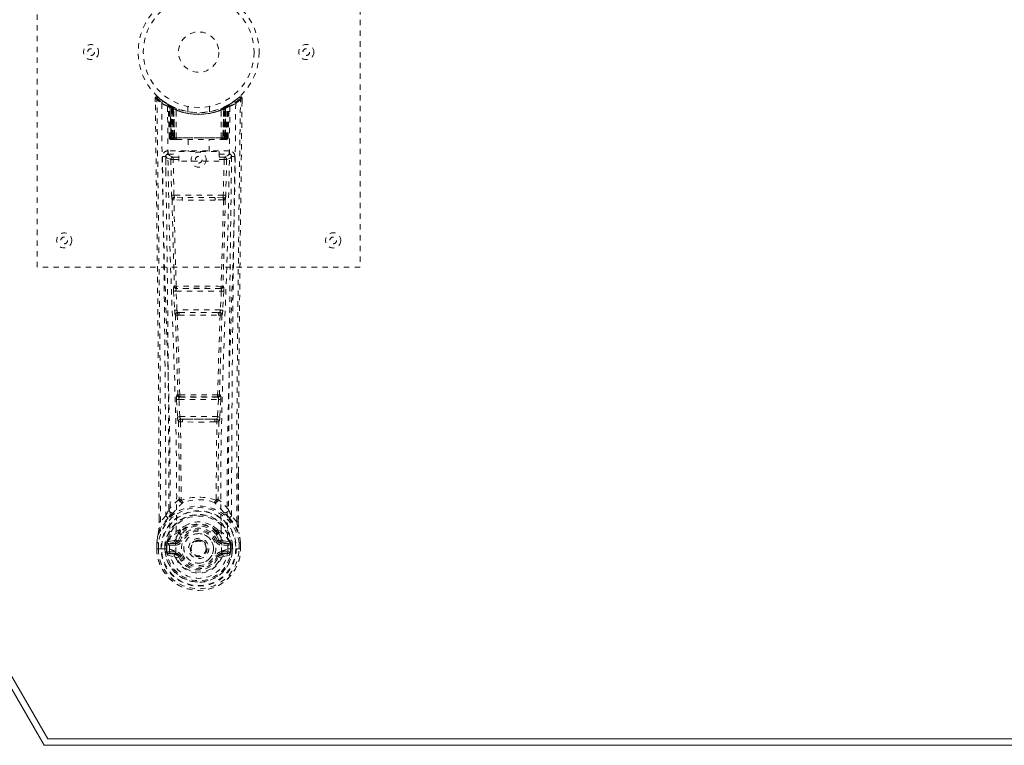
# Model space of a CAD drawing. Header units: inches. Extents: x 5.1 to 76.6, y 22.6 to 48.4.
# Tile 2 of 5: x 19.6 to 37.9, y 22.6 to 36.1. Entities that reach past the tile are written whole.
import ezdxf

# ---------------------------------------------------------------- set-up
doc = ezdxf.new("R2010")
doc.units = ezdxf.units.IN
doc.header["$MEASUREMENT"] = 0
doc.linetypes.add('SLD-Dashed', pattern=[0.075, 0.05, -0.025])
doc.linetypes.add('SLD-Solid', pattern=[0])

msp = doc.modelspace()

# ---------------------------------------------------------------- linework, layer by layer
at = {"color": 7, "linetype": 'SLD-Solid', "lineweight": 15}
for p, q in [((20.008, 22.633), (5.133, 48.397)), ((20.076, 22.751), (5.338, 48.279)), ((5.338, 48.279), (20.076, 22.751)), ((61.69, 22.751), (20.076, 22.751)), ((20.076, 22.751), (61.69, 22.751)), ((61.758, 22.633), (20.008, 22.633))]:
    msp.add_line(p, q, dxfattribs=at)
at = {"color": 7, "linetype": 'SLD-Dashed', "lineweight": 0}
for p, q in [((19.883, 31.515), (19.883, 39.515)), ((25.883, 39.515), (25.883, 31.515)), ((22.076, 34.656), (22.077, 34.589)), ((22.106, 34.657), (22.126, 34.679)), ((22.168, 34.643), (22.125, 34.678)), ((23.64, 34.677), (23.599, 34.644)), ((23.69, 34.656), (23.66, 34.657)), ((23.687, 34.593), (23.688, 34.656)), ((23.689, 34.589), (23.689, 34.656)), ((23.689, 34.589), (23.69, 34.656)), ((22.315, 34.541), (22.301, 34.549)), ((22.321, 34.536), (22.307, 34.544)), ((22.33, 34.516), (22.316, 34.524)), ((22.337, 33.919), (22.316, 34.524)), ((22.35, 33.919), (22.33, 34.516)), ((22.368, 34.512), (22.333, 34.531)), ((22.417, 34.47), (22.348, 34.505)), ((22.369, 33.919), (22.348, 34.505)), ((22.349, 34.509), (22.371, 33.915)), ((22.362, 34.515), (22.388, 34.502)), ((22.376, 34.476), (22.388, 34.502)), ((22.376, 34.476), (22.376, 33.919)), ((22.383, 34.472), (22.376, 34.476)), ((22.383, 34.472), (22.396, 34.498)), ((22.383, 33.919), (22.383, 34.472)), ((22.4, 34.496), (22.385, 34.504)), ((22.388, 34.502), (22.396, 34.498)), ((22.389, 34.469), (22.402, 34.495)), ((22.39, 33.919), (22.389, 34.469)), ((22.389, 34.469), (22.396, 34.466)), ((22.396, 34.466), (22.408, 34.492)), ((22.396, 34.466), (22.396, 33.919)), ((22.401, 34.496), (22.4, 34.496)), ((22.408, 34.461), (22.42, 34.487)), ((22.408, 34.461), (22.408, 33.919)), ((22.414, 34.458), (22.408, 34.461)), ((22.414, 34.458), (22.426, 34.484)), ((22.414, 33.919), (22.414, 34.458)), ((22.417, 34.47), (22.418, 34.47)), ((22.436, 33.919), (22.417, 34.47)), ((22.418, 34.47), (22.437, 33.919)), ((22.42, 34.487), (22.426, 34.484)), ((22.467, 33.919), (22.463, 34.44)), ((22.683, 34.504), (22.683, 34.407)), ((23.083, 34.407), (23.083, 34.504)), ((23.299, 33.919), (23.303, 34.44)), ((23.329, 33.919), (23.348, 34.47)), ((23.349, 34.47), (23.33, 33.919)), ((23.34, 34.484), (23.346, 34.487)), ((23.34, 34.484), (23.352, 34.458)), ((23.346, 34.487), (23.358, 34.461)), ((23.348, 34.47), (23.349, 34.47)), ((23.418, 34.505), (23.349, 34.47)), ((23.358, 34.461), (23.352, 34.458)), ((23.352, 34.458), (23.352, 33.919)), ((23.365, 34.496), (23.358, 34.492)), ((23.358, 34.492), (23.37, 34.466)), ((23.358, 33.919), (23.358, 34.461)), ((23.373, 34.499), (23.364, 34.495)), ((23.364, 34.495), (23.377, 34.469)), ((23.366, 34.496), (23.365, 34.496)), ((23.433, 34.531), (23.366, 34.496)), ((23.37, 34.498), (23.377, 34.502)), ((23.37, 34.466), (23.377, 34.469)), ((23.37, 33.919), (23.37, 34.466)), ((23.377, 34.469), (23.376, 33.919)), ((23.377, 34.502), (23.386, 34.506)), ((23.377, 34.502), (23.39, 34.476)), ((23.39, 34.476), (23.383, 34.472)), ((23.383, 34.472), (23.383, 33.919)), ((23.39, 33.919), (23.39, 34.476)), ((23.395, 33.915), (23.417, 34.509)), ((23.397, 33.919), (23.418, 34.505)), ((23.415, 33.919), (23.436, 34.516)), ((23.429, 33.919), (23.45, 34.524)), ((23.45, 34.524), (23.436, 34.516)), ((23.464, 34.549), (23.451, 34.541)), ((22.337, 33.919), (22.35, 33.919)), ((22.369, 33.919), (22.436, 33.919)), ((22.376, 33.919), (22.383, 33.919)), ((22.377, 33.89), (22.384, 33.89)), ((22.38, 33.89), (22.39, 33.89)), ((23.383, 33.919), (22.383, 33.919)), ((22.396, 33.919), (22.39, 33.919)), ((22.39, 33.89), (22.397, 33.89)), ((22.396, 33.919), (23.37, 33.919)), ((22.399, 33.89), (22.453, 33.89)), ((22.408, 33.919), (22.414, 33.919)), ((22.409, 33.89), (22.415, 33.89)), ((23.352, 33.919), (22.414, 33.919)), ((22.453, 33.89), (22.415, 33.89)), ((22.437, 33.919), (22.436, 33.919)), ((22.466, 33.89), (22.474, 33.89)), ((22.467, 33.919), (23.299, 33.919)), ((22.474, 33.89), (23.292, 33.89)), ((22.688, 33.89), (22.688, 33.667)), ((23.078, 33.667), (23.078, 33.89)), ((23.292, 33.89), (23.299, 33.89)), ((23.313, 33.89), (23.367, 33.89)), ((23.351, 33.89), (23.313, 33.89)), ((23.33, 33.919), (23.329, 33.919)), ((23.33, 33.919), (23.397, 33.919)), ((23.351, 33.89), (23.357, 33.89)), ((23.352, 33.919), (23.358, 33.919)), ((23.369, 33.89), (23.376, 33.89)), ((23.376, 33.919), (23.37, 33.919)), ((23.376, 33.89), (23.386, 33.89)), ((23.382, 33.89), (23.389, 33.89)), ((23.383, 33.919), (23.39, 33.919)), ((23.415, 33.919), (23.429, 33.919)), ((22.315, 33.681), (22.315, 33.62)), ((23.451, 33.681), (22.315, 33.681)), ((23.451, 33.62), (23.451, 33.681)), ((22.272, 33.583), (22.27, 33.575)), ((22.271, 33.572), (22.274, 33.285)), ((22.315, 33.62), (22.513, 33.62)), ((22.364, 33.517), (22.38, 32.856)), ((22.409, 33.563), (22.409, 33.518)), ((22.513, 33.563), (22.409, 33.563)), ((22.424, 32.857), (22.409, 33.518)), ((22.513, 33.518), (22.409, 33.518)), ((22.513, 33.487), (22.513, 33.667)), ((22.513, 33.667), (23.263, 33.667)), ((23.263, 33.667), (23.263, 33.487)), ((23.263, 33.62), (23.451, 33.62)), ((23.357, 33.563), (23.263, 33.563)), ((23.357, 33.518), (23.263, 33.518)), ((23.357, 33.518), (23.341, 32.857)), ((23.357, 33.563), (23.357, 33.518)), ((23.402, 33.517), (23.386, 32.856)), ((23.492, 33.285), (23.495, 33.572)), ((23.496, 33.575), (23.494, 33.583)), ((23.263, 33.487), (22.513, 33.487)), ((22.424, 32.857), (22.38, 32.856)), ((22.578, 32.766), (22.422, 32.772)), ((23.341, 32.857), (22.424, 32.857)), ((22.585, 32.814), (22.432, 32.817)), ((23.181, 32.814), (22.585, 32.814)), ((23.333, 32.817), (23.181, 32.814)), ((23.344, 32.772), (23.188, 32.766)), ((23.386, 32.856), (23.341, 32.857)), ((25.883, 31.515), (19.883, 31.515)), ((22.432, 31.166), (22.424, 31.162)), ((22.469, 31.12), (22.477, 31.123)), ((23.297, 31.12), (22.469, 31.12)), ((23.289, 31.123), (23.297, 31.12)), ((23.342, 31.162), (23.334, 31.166)), ((22.418, 31.073), (22.435, 30.72)), ((22.462, 31.075), (23.304, 31.075)), ((22.479, 30.722), (22.462, 31.075)), ((23.304, 31.075), (23.286, 30.722)), ((23.348, 31.073), (23.331, 30.72)), ((23.286, 30.722), (22.479, 30.722)), ((22.485, 30.626), (22.517, 30.626)), ((22.526, 30.677), (22.494, 30.677)), ((22.526, 30.677), (23.24, 30.677)), ((23.24, 30.677), (23.271, 30.677)), ((23.249, 30.626), (23.281, 30.626)), ((22.496, 29.149), (22.482, 29.144)), ((22.526, 29.102), (22.541, 29.107)), ((23.225, 29.107), (23.24, 29.102)), ((23.27, 29.149), (23.284, 29.144)), ((22.473, 29.055), (22.489, 28.737)), ((22.517, 29.057), (23.249, 29.057)), ((22.533, 28.74), (22.517, 29.057)), ((23.24, 29.102), (22.526, 29.102)), ((23.249, 29.057), (23.232, 28.74)), ((23.293, 29.055), (23.277, 28.737)), ((23.232, 28.74), (22.533, 28.74)), ((22.544, 28.642), (22.584, 28.641)), ((22.591, 28.695), (22.552, 28.695)), ((22.591, 28.695), (23.175, 28.695)), ((23.214, 28.695), (23.175, 28.695)), ((23.182, 28.641), (23.222, 28.642)), ((23.619, 27.707), (23.619, 26.783)), ((23.62, 26.782), (23.623, 27.706)), ((22.555, 27.201), (22.555, 27.201)), ((23.21, 27.201), (23.21, 27.201)), ((22.146, 26.782), (22.146, 26.836)), ((22.147, 26.836), (22.147, 26.783)), ((22.271, 26.899), (22.175, 26.784)), ((23.591, 26.784), (23.494, 26.899)), ((22.515, 26.597), (22.514, 26.579)), ((22.522, 26.626), (22.534, 26.643)), ((22.538, 26.591), (22.538, 26.573)), ((23.228, 26.573), (23.228, 26.591)), ((23.232, 26.643), (23.244, 26.626)), ((23.251, 26.597), (23.251, 26.579)), ((22.103, 26.402), (22.103, 26.397)), ((22.103, 26.281), (22.103, 26.397)), ((22.105, 26.397), (22.105, 26.28)), ((22.133, 26.397), (22.133, 26.283)), ((22.284, 26.354), (22.29, 26.373)), ((22.29, 26.373), (22.289, 26.363)), ((22.289, 26.363), (22.29, 26.284)), ((22.3, 26.404), (22.296, 26.399)), ((22.3, 26.404), (22.31, 26.415)), ((22.425, 26.436), (22.31, 26.415)), ((22.31, 26.415), (22.31, 26.415)), ((22.31, 26.415), (22.31, 26.415)), ((22.324, 26.382), (22.454, 26.407)), ((22.324, 26.382), (22.324, 26.352)), ((22.454, 26.382), (22.324, 26.382)), ((22.454, 26.407), (22.454, 26.382)), ((22.454, 26.352), (22.454, 26.382)), ((22.509, 26.448), (22.536, 26.436)), ((23.23, 26.436), (23.257, 26.448)), ((23.312, 26.407), (23.442, 26.382)), ((23.312, 26.407), (23.312, 26.382)), ((23.442, 26.382), (23.312, 26.382)), ((23.312, 26.352), (23.312, 26.382)), ((23.456, 26.415), (23.341, 26.436)), ((23.442, 26.352), (23.442, 26.382)), ((23.456, 26.415), (23.466, 26.404)), ((23.466, 26.404), (23.466, 26.404)), ((23.466, 26.404), (23.466, 26.404)), ((23.47, 26.399), (23.466, 26.404)), ((23.476, 26.373), (23.476, 26.363)), ((23.482, 26.354), (23.476, 26.373)), ((23.476, 26.363), (23.476, 26.284)), ((23.633, 26.283), (23.633, 26.397)), ((23.661, 26.28), (23.661, 26.397)), ((23.663, 26.397), (23.662, 26.402)), ((23.663, 26.281), (23.663, 26.397)), ((22.103, 26.281), (22.107, 26.281)), ((22.107, 26.281), (22.16, 26.282)), ((22.16, 26.282), (22.183, 26.282)), ((22.183, 26.282), (22.342, 26.282)), ((22.284, 26.353), (22.254, 26.355)), ((22.254, 26.355), (22.254, 26.355)), ((22.254, 26.284), (22.254, 26.355)), ((22.254, 26.284), (22.254, 26.284)), ((22.284, 26.353), (22.284, 26.284)), ((22.29, 26.284), (22.284, 26.284)), ((22.454, 26.352), (22.324, 26.352)), ((22.338, 26.23), (22.338, 26.2)), ((22.338, 26.23), (22.454, 26.23)), ((22.454, 26.179), (22.338, 26.2)), ((22.338, 26.2), (22.454, 26.2)), ((22.454, 26.23), (22.454, 26.2)), ((22.454, 26.179), (22.454, 26.2)), ((22.459, 26.244), (22.46, 26.246)), ((22.726, 26.291), (22.727, 26.306)), ((22.727, 26.283), (22.726, 26.291)), ((23.306, 26.246), (23.306, 26.244)), ((23.442, 26.352), (23.312, 26.352)), ((23.312, 26.23), (23.312, 26.2)), ((23.312, 26.23), (23.428, 26.23)), ((23.428, 26.2), (23.312, 26.179)), ((23.312, 26.179), (23.312, 26.2)), ((23.312, 26.2), (23.428, 26.2)), ((23.424, 26.282), (23.582, 26.282)), ((23.428, 26.2), (23.428, 26.23)), ((23.476, 26.284), (23.482, 26.284)), ((23.511, 26.355), (23.482, 26.353)), ((23.482, 26.284), (23.482, 26.353)), ((23.511, 26.355), (23.511, 26.284)), ((23.511, 26.355), (23.511, 26.355)), ((23.582, 26.282), (23.605, 26.282)), ((23.605, 26.282), (23.659, 26.281)), ((23.659, 26.281), (23.663, 26.281)), ((22.307, 26.164), (22.426, 26.14)), ((22.514, 26.136), (22.51, 26.143)), ((22.536, 26.145), (22.514, 26.136)), ((23.252, 26.136), (23.23, 26.145)), ((23.252, 26.136), (23.307, 26.113)), ((23.34, 26.14), (23.458, 26.164))]:
    msp.add_line(p, q, dxfattribs=at)
at = {"color": 7, "linetype": 'SLD-Dashed', "lineweight": 0, "flags": 128}
for points in [[(22.076, 34.656), (22.077, 34.656), (22.079, 34.656), (22.085, 34.656), (22.095, 34.656), (22.101, 34.656), (22.106, 34.657)], [(22.146, 26.836), (22.137, 29.405), (22.11, 32.03), (22.076, 34.656)], [(22.125, 34.676), (22.118, 34.68), (22.11, 34.682), (22.101, 34.683), (22.093, 34.682), (22.087, 34.678), (22.081, 34.673), (22.078, 34.666), (22.077, 34.659)], [(22.175, 26.784), (22.174, 28.248), (22.165, 29.721), (22.15, 31.169), (22.147, 31.416), (22.144, 31.674), (22.142, 31.889), (22.139, 32.118), (22.136, 32.368), (22.132, 32.64), (22.129, 32.858), (22.126, 33.12), (22.122, 33.444), (22.119, 33.654), (22.116, 33.913), (22.112, 34.175), (22.109, 34.423), (22.106, 34.657)], [(23.591, 26.784), (23.592, 28.249), (23.601, 29.721), (23.616, 31.169), (23.618, 31.39), (23.621, 31.619), (23.623, 31.823), (23.626, 32.021), (23.628, 32.237), (23.63, 32.387), (23.632, 32.544), (23.634, 32.7), (23.636, 32.818), (23.638, 32.958), (23.64, 33.12), (23.644, 33.452), (23.647, 33.657), (23.65, 33.911), (23.653, 34.172), (23.657, 34.421), (23.66, 34.657)], [(23.639, 34.679), (23.607, 34.65), (23.599, 34.644)], [(23.686, 34.656), (23.685, 34.664), (23.681, 34.671), (23.676, 34.678), (23.67, 34.683), (23.663, 34.686), (23.655, 34.686), (23.648, 34.684), (23.642, 34.68)], [(22.195, 34.562), (22.203, 33.515), (22.222, 32.47), (22.251, 31.429), (22.286, 30.39), (22.321, 29.356), (22.346, 28.327), (22.354, 27.302), (22.342, 26.282)], [(22.304, 34.507), (22.313, 33.462), (22.334, 32.419), (22.366, 31.379), (22.404, 30.344), (22.44, 29.312), (22.466, 28.286), (22.474, 27.264), (22.46, 26.247)], [(22.31, 34.542), (22.316, 34.53), (22.321, 34.517)], [(22.347, 34.513), (22.348, 34.507), (22.348, 34.505)], [(23.462, 34.507), (23.453, 33.462), (23.432, 32.419), (23.4, 31.38), (23.362, 30.344), (23.326, 29.313), (23.3, 28.286), (23.292, 27.264), (23.306, 26.247)], [(23.383, 34.472), (23.378, 34.482), (23.374, 34.49), (23.371, 34.496), (23.37, 34.498)], [(23.571, 34.562), (23.563, 33.515), (23.544, 32.47), (23.515, 31.429), (23.479, 30.39), (23.445, 29.356), (23.42, 28.327), (23.411, 27.302), (23.424, 26.282)], [(23.623, 27.706), (23.628, 29.405), (23.656, 32.03), (23.689, 34.589)], [(22.376, 33.919), (22.361, 33.919), (22.348, 33.919), (22.34, 33.919), (22.337, 33.919)], [(22.35, 33.919), (22.354, 33.919), (22.363, 33.919), (22.375, 33.919), (22.39, 33.919)], [(22.408, 33.919), (22.4, 33.919), (22.392, 33.919), (22.385, 33.919), (22.379, 33.919), (22.374, 33.919), (22.371, 33.919), (22.369, 33.919), (22.369, 33.919)], [(22.369, 33.919), (22.37, 33.912), (22.37, 33.91)], [(22.398, 33.89), (22.398, 33.89), (22.4, 33.89)], [(22.437, 33.919), (22.44, 33.919), (22.446, 33.919), (22.456, 33.919), (22.467, 33.919)], [(23.299, 33.919), (23.31, 33.919), (23.319, 33.919), (23.326, 33.919), (23.329, 33.919)], [(23.397, 33.919), (23.397, 33.919), (23.395, 33.919), (23.392, 33.919), (23.387, 33.919), (23.381, 33.919), (23.374, 33.919), (23.366, 33.919), (23.358, 33.919)], [(23.376, 33.919), (23.391, 33.919), (23.403, 33.919), (23.412, 33.919), (23.415, 33.919)], [(23.429, 33.919), (23.426, 33.919), (23.418, 33.919), (23.405, 33.919), (23.39, 33.919)], [(22.21, 33.574), (22.212, 33.439), (22.214, 33.266), (22.217, 33.058), (22.22, 32.812), (22.224, 32.563), (22.226, 32.344), (22.228, 32.19), (22.23, 32.053), (22.232, 31.931), (22.234, 31.776), (22.236, 31.613), (22.238, 31.456), (22.248, 30.643), (22.256, 29.825), (22.264, 28.852), (22.27, 27.863), (22.271, 26.899)], [(22.27, 33.575), (22.295, 33.546), (22.364, 33.518)], [(22.409, 33.563), (22.34, 33.592), (22.315, 33.62)], [(22.409, 33.518), (22.393, 33.518), (22.379, 33.518), (22.369, 33.518), (22.364, 33.517)], [(23.451, 33.62), (23.426, 33.592), (23.357, 33.563)], [(23.402, 33.517), (23.397, 33.518), (23.387, 33.518), (23.373, 33.518), (23.357, 33.518)], [(23.402, 33.518), (23.471, 33.546), (23.496, 33.575)], [(23.494, 26.899), (23.495, 27.419), (23.497, 27.952), (23.499, 28.498), (23.503, 29.013), (23.507, 29.542), (23.512, 30.094), (23.517, 30.584), (23.52, 30.841), (23.524, 31.114), (23.527, 31.402), (23.531, 31.706), (23.535, 31.982), (23.538, 32.222), (23.54, 32.414), (23.543, 32.628), (23.546, 32.87), (23.549, 33.095), (23.552, 33.287), (23.554, 33.447), (23.556, 33.574)], [(22.388, 32.774), (22.408, 31.969), (22.432, 31.166)], [(22.466, 31.162), (22.442, 31.966), (22.422, 32.772)], [(23.188, 32.766), (22.883, 32.766), (22.578, 32.766)], [(23.181, 32.814), (22.883, 32.814), (22.585, 32.814)], [(23.344, 32.772), (23.324, 31.966), (23.299, 31.162)], [(23.378, 32.774), (23.358, 31.969), (23.334, 31.166)], [(22.462, 31.075), (22.447, 31.074), (22.433, 31.073), (22.422, 31.073), (22.418, 31.073)], [(23.348, 31.073), (23.343, 31.073), (23.333, 31.073), (23.319, 31.074), (23.304, 31.075)], [(22.479, 30.722), (22.464, 30.721), (22.45, 30.721), (22.439, 30.72), (22.435, 30.72)], [(22.435, 30.72), (22.437, 30.688), (22.438, 30.685)], [(22.45, 30.63), (22.474, 29.888), (22.496, 29.149)], [(22.532, 29.143), (22.51, 29.884), (22.485, 30.626)], [(23.281, 30.626), (23.256, 29.884), (23.234, 29.143)], [(23.316, 30.63), (23.291, 29.888), (23.27, 29.149)], [(23.331, 30.72), (23.326, 30.72), (23.316, 30.721), (23.302, 30.721), (23.286, 30.722)], [(23.331, 30.72), (23.329, 30.688), (23.328, 30.685)], [(22.517, 29.057), (22.502, 29.056), (22.488, 29.056), (22.478, 29.055), (22.473, 29.055)], [(22.517, 29.057), (22.516, 29.066), (22.516, 29.074), (22.517, 29.081), (22.518, 29.088), (22.521, 29.098), (22.526, 29.102)], [(23.24, 29.102), (23.244, 29.098), (23.248, 29.088), (23.249, 29.081), (23.249, 29.074), (23.249, 29.066), (23.249, 29.057)], [(23.293, 29.055), (23.288, 29.055), (23.278, 29.056), (23.264, 29.056), (23.249, 29.057)], [(22.533, 28.74), (22.519, 28.739), (22.505, 28.738), (22.494, 28.738), (22.489, 28.737)], [(23.214, 28.695), (23.215, 28.695), (23.217, 28.697), (23.22, 28.7), (23.225, 28.71), (23.23, 28.723), (23.232, 28.74)], [(23.277, 28.737), (23.272, 28.738), (23.261, 28.738), (23.247, 28.739), (23.232, 28.74)], [(22.508, 28.648), (22.518, 27.927), (22.52, 27.209)], [(22.544, 28.642), (22.554, 27.92), (22.555, 27.201)], [(23.182, 28.641), (22.883, 28.64), (22.584, 28.641)], [(23.175, 28.695), (22.883, 28.693), (22.591, 28.695)], [(23.21, 27.201), (23.212, 27.92), (23.222, 28.642)], [(23.258, 28.648), (23.247, 27.927), (23.246, 27.209)], [(22.517, 27.201), (22.417, 27.113), (22.331, 27.012)], [(22.517, 27.201), (22.519, 27.19), (22.524, 27.182), (22.53, 27.175), (22.538, 27.172), (22.546, 27.172), (22.553, 27.175), (22.56, 27.182), (22.565, 27.19)], [(23.2, 27.19), (23.206, 27.182), (23.212, 27.175), (23.22, 27.172), (23.228, 27.172), (23.236, 27.175), (23.242, 27.182), (23.246, 27.19), (23.248, 27.201)], [(23.435, 27.012), (23.349, 27.113), (23.248, 27.201)], [(22.424, 26.963), (22.418, 26.957), (22.409, 26.948)], [(23.357, 26.948), (23.348, 26.957), (23.342, 26.963)], [(22.314, 26.86), (22.213, 26.736), (22.134, 26.582)], [(22.175, 26.784), (22.169, 26.784), (22.163, 26.784), (22.158, 26.784), (22.152, 26.783), (22.149, 26.783), (22.146, 26.783), (22.145, 26.782), (22.146, 26.782)], [(22.665, 26.73), (22.608, 26.701), (22.534, 26.643)], [(23.232, 26.643), (23.158, 26.701), (23.1, 26.73)], [(23.452, 26.86), (23.553, 26.736), (23.632, 26.582)], [(23.62, 26.782), (23.621, 26.782), (23.62, 26.783), (23.617, 26.783), (23.613, 26.783), (23.608, 26.784), (23.603, 26.784), (23.596, 26.784), (23.591, 26.784)], [(22.134, 26.582), (22.117, 26.502), (22.103, 26.402)], [(22.103, 26.397), (22.116, 26.495), (22.132, 26.571)], [(22.134, 26.582), (22.132, 26.577), (22.132, 26.571)], [(22.514, 26.579), (22.482, 26.526), (22.452, 26.459)], [(22.566, 26.56), (22.537, 26.511), (22.509, 26.448)], [(23.257, 26.448), (23.229, 26.511), (23.199, 26.56)], [(23.251, 26.579), (23.284, 26.526), (23.314, 26.459)], [(23.634, 26.571), (23.634, 26.577), (23.632, 26.582)], [(23.662, 26.402), (23.651, 26.492), (23.632, 26.582)], [(23.663, 26.397), (23.65, 26.495), (23.634, 26.571)], [(22.103, 26.402), (22.104, 26.402), (22.106, 26.401), (22.109, 26.401), (22.113, 26.4), (22.117, 26.4), (22.122, 26.399), (22.127, 26.398), (22.133, 26.397)], [(22.103, 26.397), (22.103, 26.397), (22.104, 26.397), (22.107, 26.397), (22.11, 26.397), (22.115, 26.397), (22.12, 26.397), (22.127, 26.397), (22.133, 26.397)], [(22.324, 26.352), (22.306, 26.355), (22.289, 26.363)], [(22.452, 26.459), (22.439, 26.441), (22.425, 26.436)], [(22.564, 26.425), (22.559, 26.427), (22.554, 26.429), (22.549, 26.431), (22.545, 26.433), (22.541, 26.434), (22.539, 26.435), (22.537, 26.436), (22.536, 26.436)], [(23.202, 26.425), (23.207, 26.427), (23.212, 26.429), (23.217, 26.431), (23.221, 26.433), (23.225, 26.434), (23.227, 26.435), (23.229, 26.436), (23.23, 26.436)], [(23.314, 26.459), (23.327, 26.441), (23.341, 26.436)], [(23.476, 26.363), (23.46, 26.355), (23.442, 26.352)], [(23.662, 26.402), (23.662, 26.402), (23.66, 26.401), (23.657, 26.401), (23.653, 26.4), (23.649, 26.4), (23.644, 26.399), (23.638, 26.398), (23.633, 26.397)], [(23.633, 26.397), (23.639, 26.397), (23.645, 26.397), (23.651, 26.397), (23.656, 26.397), (23.659, 26.397), (23.662, 26.397), (23.663, 26.397), (23.663, 26.397)], [(22.133, 26.283), (22.127, 26.283), (22.12, 26.283), (22.115, 26.282), (22.11, 26.282), (22.107, 26.282), (22.104, 26.282), (22.103, 26.281), (22.103, 26.281)], [(22.284, 26.284), (22.281, 26.284), (22.274, 26.284), (22.265, 26.284), (22.254, 26.284)], [(22.284, 26.353), (22.284, 26.354), (22.284, 26.354)], [(22.295, 26.212), (22.315, 26.225), (22.338, 26.23)], [(23.306, 26.244), (23.3, 26.168), (23.277, 26.093), (23.238, 26.024), (23.185, 25.965), (23.12, 25.916), (23.046, 25.88), (22.966, 25.858), (22.883, 25.85), (22.8, 25.858), (22.72, 25.88), (22.646, 25.916), (22.581, 25.965), (22.528, 26.024), (22.489, 26.093), (22.465, 26.168), (22.459, 26.244)], [(23.312, 26.179), (23.275, 26.165), (23.261, 26.152)], [(23.428, 26.23), (23.451, 26.225), (23.471, 26.212)], [(23.482, 26.354), (23.482, 26.354), (23.482, 26.353)], [(23.663, 26.281), (23.663, 26.281), (23.662, 26.282), (23.659, 26.282), (23.656, 26.282), (23.651, 26.282), (23.645, 26.283), (23.639, 26.283), (23.633, 26.283)], [(22.564, 26.157), (22.559, 26.155), (22.554, 26.152), (22.549, 26.151), (22.545, 26.149), (22.541, 26.147), (22.539, 26.146), (22.537, 26.146), (22.536, 26.145)], [(23.202, 26.157), (23.207, 26.155), (23.212, 26.152), (23.217, 26.151), (23.221, 26.149), (23.225, 26.147), (23.227, 26.146), (23.229, 26.146), (23.23, 26.145)], [(23.261, 26.152), (23.256, 26.144), (23.252, 26.136)]]:
    msp.add_lwpolyline(points, dxfattribs=at)
at = {"color": 7, "linetype": 'SLD-Dashed', "lineweight": 0}
for centre, radius in [((22.883, 35.515), 1.125), ((22.883, 35.515), 1.03), ((22.883, 35.515), 0.375), ((20.883, 35.515), 0.14), ((20.883, 35.515), 0.0625), ((24.883, 35.515), 0.141), ((24.883, 35.515), 0.0625), ((22.883, 33.515), 0.14), ((22.883, 33.515), 0.0625), ((20.383, 32.015), 0.14), ((20.383, 32.015), 0.0625), ((25.383, 32.015), 0.141), ((25.383, 32.015), 0.0625), ((22.883, 26.291), 0.7), ((22.883, 26.291), 0.69), ((22.883, 26.291), 0.623), ((22.883, 26.291), 0.32), ((22.883, 26.291), 0.275), ((22.883, 26.291), 0.188), ((22.883, 26.291), 0.156), ((22.883, 26.291), 0.142), ((22.883, 26.291), 0.14), ((22.883, 26.291), 0.138)]:
    msp.add_circle(centre, radius, dxfattribs=at)
for centre, radius, start, end in [((22.106, 34.656), 0.03, 47.8634, 180.7206), ((22.885, 35.56), 1.213, 228.1752, 235.3205), ((22.883, 35.515), 1.158, 227.8705, 312.1289), ((22.881, 35.512), 1.124, 227.9076, 235.3626), ((22.887, 35.509), 1.12, 304.629, 312.0868), ((22.883, 35.556), 1.209, 304.6686, 311.8408), ((23.66, 34.656), 0.03, 359.2793, 132.1367), ((23.589, 34.613), 0.0827, 31.7926, 52.6616), ((22.225, 34.562), 0.03, 55.9363, 179.8263), ((22.871, 35.754), 1.37, 240.451, 245.569), ((22.883, 35.515), 1.128, 235.3521, 240.4886), ((22.286, 34.523), 0.03, 1.9848, 58.9534), ((22.867, 35.489), 1.097, 238.9467, 239.8538), ((22.266, 34.487), 0.0714, 31.6407, 58.9232), ((22.345, 34.494), 0.0429, 114.1634, 163.0259), ((22.883, 35.546), 1.19, 240.8884, 299.1116), ((22.3, 34.515), 0.0299, 1.9065, 59.7249), ((22.882, 35.513), 1.126, 239.7357, 244.7289), ((22.893, 35.537), 1.154, 239.9616, 244.0331), ((22.864, 35.139), 0.824, 228.2679, 233.6285), ((22.883, 35.515), 1.128, 240.489, 299.511), ((22.861, 35.13), 0.812, 229.1412, 234.4992), ((22.318, 34.504), 0.0299, 1.8044, 60.7708), ((22.882, 35.513), 1.126, 240.8004, 245.7396), ((22.318, 34.504), 0.03, 16.8858, 61.2716), ((22.862, 35.126), 0.806, 230.3844, 235.6836), ((22.883, 35.514), 1.155, 244.3785, 295.6215), ((22.883, 35.514), 1.155, 245.0796, 294.9204), ((22.387, 34.469), 0.0297, 1.482, 64.5207), ((22.388, 34.469), 0.0297, 1.4769, 64.5698), ((22.883, 35.514), 1.155, 246.0603, 293.9397), ((22.839, 35.066), 0.73, 234.7864, 238.9961), ((22.433, 34.458), 0.0346, 328.983, 15.1429), ((22.883, 35.478), 1.12, 247.9468, 292.0532), ((23.333, 34.458), 0.0345, 164.8471, 211.0219), ((22.927, 35.066), 0.73, 301.0031, 305.2141), ((22.884, 35.513), 1.125, 294.2591, 299.2009), ((23.378, 34.469), 0.0297, 115.4324, 178.5208), ((23.379, 34.469), 0.0297, 115.4809, 178.5201), ((22.904, 35.126), 0.805, 304.3159, 309.6172), ((22.907, 35.128), 0.809, 305.49, 310.8695), ((23.433, 34.373), 0.138, 89.4168, 113.4588), ((22.902, 35.139), 0.824, 306.3721, 311.7314), ((23.448, 34.504), 0.0299, 119.2292, 178.1956), ((23.446, 34.506), 0.0273, 117.6538, 182.3011), ((22.897, 35.49), 1.099, 298.6339, 300.2654), ((23.466, 34.515), 0.0299, 120.2776, 178.091), ((22.883, 35.515), 1.128, 299.5117, 304.6475), ((23.421, 34.494), 0.0429, 16.9737, 65.8366), ((23.48, 34.523), 0.03, 121.0504, 178.0114), ((22.895, 35.754), 1.37, 294.4308, 299.5493), ((23.541, 34.562), 0.03, 0.1692, 124.0682), ((22.367, 33.92), 0.03, 181.9954, 269.9959), ((22.398, 33.963), 0.0742, 215.9468, 253.2621), ((22.38, 33.92), 0.03, 181.9701, 269.9697), ((22.395, 34.057), 0.166, 259.5998, 268.3397), ((22.399, 33.92), 0.03, 181.9326, 269.9376), ((22.795, 33.912), 0.412, 179.0091, 183.0386), ((22.972, 33.913), 0.583, 179.3862, 182.0427), ((22.823, 33.912), 0.427, 179.0481, 182.9346), ((22.852, 33.912), 0.444, 179.086, 182.8225), ((22.862, 33.912), 0.448, 179.094, 182.8005), ((22.466, 33.92), 0.0299, 181.7965, 269.8125), ((22.467, 33.92), 0.0299, 181.7965, 269.8125), ((22.502, 33.912), 0.0354, 169.2764, 219.2019), ((23.263, 33.913), 0.0369, 321.8555, 9.6662), ((23.299, 33.92), 0.0299, 270.1875, 358.2035), ((23.3, 33.92), 0.0299, 270.1862, 358.2048), ((22.907, 33.912), 0.445, 357.1813, 0.9103), ((22.914, 33.912), 0.444, 357.1775, 0.914), ((23.362, 33.925), 0.0356, 262.0695, 350.2916), ((23.367, 33.92), 0.03, 270.0624, 358.0674), ((22.944, 33.912), 0.426, 357.0594, 0.9579), ((22.794, 33.913), 0.583, 357.9573, 0.6138), ((23.371, 34.055), 0.164, 271.7059, 280.6247), ((22.971, 33.912), 0.412, 356.9614, 0.9909), ((23.385, 33.92), 0.03, 270.029, 358.0312), ((23.368, 33.963), 0.0742, 286.7379, 324.0532), ((23.399, 33.92), 0.03, 270.0041, 358.0046), ((22.315, 33.576), 0.105, 90.0049, 180.7373), ((23.451, 33.576), 0.105, 359.2623, 89.9954), ((22.246, 31.977), 1.598, 89.1327, 91.2845), ((-477.21, 25.694), 499.542, 0.1512, 0.90393), ((22.314, 33.578), 0.0423, 88.038, 173.4318), ((22.409, 33.518), 0.0451, 90.4306, 180.8999), ((23.357, 33.518), 0.0451, 359.0358, 89.5697), ((522.976, 25.694), 499.542, 179.09607, 179.8488), ((23.452, 33.578), 0.0423, 6.57, 91.9617), ((23.52, 31.978), 1.597, 88.7155, 90.8678), ((22.781, 32.857), 0.401, 180.0739, 191.8408), ((22.434, 32.771), 0.0456, 91.7539, 175.8259), ((22.414, 32.913), 0.141, 259.4665, 273.0574), ((22.531, 32.769), 0.109, 154.2114, 178.3454), ((22.53, 32.857), 0.105, 179.6308, 202.4728), ((22.666, 32.778), 0.0889, 155.6064, 187.6329), ((23.1, 32.778), 0.0888, 352.364, 24.3967), ((23.236, 32.857), 0.105, 337.5272, 0.3692), ((23.234, 32.769), 0.111, 1.7856, 25.6605), ((23.332, 32.771), 0.0456, 4.1751, 88.2454), ((23.352, 32.911), 0.139, 266.8582, 280.6181), ((22.985, 32.857), 0.401, 348.1488, 359.9218), ((22.624, 31.103), 0.209, 163.5088, 188.4129), ((22.469, 31.165), 0.0451, 182.9218, 269.4052), ((22.477, 31.168), 0.0451, 182.9885, 269.3795), ((22.459, 31.253), 0.091, 253.0017, 274.8389), ((22.517, 31.09), 0.0563, 148.2406, 195.7322), ((22.521, 31.156), 0.055, 173.1634, 216.3322), ((22.883, -5.485), 36.649, 89.3489, 90.651), ((22.883, -1.692), 32.817, 89.2909, 90.7091), ((23.289, 31.168), 0.0451, 270.6192, 357.0129), ((23.245, 31.155), 0.0546, 323.516, 6.9885), ((23.297, 31.165), 0.0451, 270.5948, 357.0782), ((23.249, 31.09), 0.0563, 344.2678, 31.7594), ((23.307, 31.253), 0.0908, 265.1453, 287.028), ((23.142, 31.103), 0.209, 351.5807, 16.4978), ((22.573, 30.687), 0.136, 180.7166, 204.7134), ((22.495, 30.632), 0.0455, 91.2526, 181.826), ((22.477, 30.71), 0.0837, 251.1206, 275.2104), ((22.547, 30.72), 0.068, 178.364, 218.905), ((22.571, 30.636), 0.0867, 151.6235, 186.5751), ((22.598, 30.638), 0.0814, 151.3096, 188.7516), ((22.883, 63.414), 32.79, 269.3606, 270.6393), ((22.883, 64.033), 33.358, 269.3871, 270.6129), ((23.168, 30.638), 0.0814, 351.2417, 28.6946), ((23.219, 30.72), 0.068, 321.1096, 1.6285), ((23.272, 30.635), 0.0424, 40.4433, 90.4197), ((23.195, 30.636), 0.0869, 353.4615, 28.3407), ((23.289, 30.71), 0.0843, 264.8715, 288.7973), ((23.271, 30.632), 0.0448, 357.9388, 42.9047), ((23.192, 30.687), 0.136, 335.336, 359.2486), ((22.633, 29.084), 0.163, 158.1272, 190.2203), ((22.527, 29.147), 0.0451, 183.227, 269.1398), ((22.541, 29.152), 0.0451, 183.3935, 269.1028), ((22.525, 29.218), 0.075, 247.0748, 274.8896), ((22.883, -8.218), 37.363, 89.4615, 90.5383), ((22.589, 29.137), 0.0579, 174.2296, 212.3421), ((22.883, -3.483), 32.591, 89.398, 90.602), ((23.225, 29.152), 0.0451, 270.8963, 356.6074), ((23.177, 29.137), 0.0574, 327.5003, 5.9279), ((23.24, 29.218), 0.0749, 265.0966, 292.9466), ((23.239, 29.147), 0.0451, 270.8602, 356.773), ((23.133, 29.084), 0.163, 349.7789, 21.8737), ((22.67, 28.729), 0.181, 177.2192, 206.4649), ((22.591, 28.737), 0.0575, 177.8226, 227.5882), ((23.096, 28.729), 0.181, 333.5368, 2.7744), ((22.554, 28.649), 0.0457, 91.8536, 181.7289), ((22.538, 28.715), 0.073, 245.7485, 274.5958), ((22.647, 28.653), 0.104, 155.9684, 186.1413), ((22.683, 28.655), 0.101, 156.5263, 187.7652), ((23.083, 28.655), 0.101, 352.2348, 23.4736), ((23.212, 28.649), 0.0457, 358.2708, 88.1467), ((23.119, 28.653), 0.104, 353.863, 24.0297), ((23.228, 28.715), 0.0735, 265.5136, 294.1471), ((23.155, 26.451), 0.893, 128.8532, 145.0098), ((22.506, 27.208), 0.0133, 326.1011, 3.2945), ((22.578, 27.205), 0.0608, 184.0447, 286.2247), ((22.552, 27.272), 0.0708, 242.7121, 272.7179), ((22.568, 27.203), 0.0128, 186.6404, 257.6645), ((22.637, 27.207), 0.0738, 193.2396, 235.0222), ((22.883, 26.278), 0.966, 70.8187, 109.1819), ((22.883, 26.353), 0.844, 70.0604, 109.9395), ((23.188, 27.205), 0.0608, 253.7761, 355.9538), ((23.129, 27.207), 0.0738, 304.9764, 346.7618), ((22.611, 26.451), 0.893, 34.9889, 51.148), ((23.198, 27.203), 0.0128, 282.3274, 353.378), ((23.214, 27.272), 0.0709, 267.2849, 297.279), ((23.26, 27.208), 0.0133, 176.7944, 213.9514), ((22.883, 26.291), 0.787, 8.0937, 171.9063), ((22.883, 26.291), 0.758, 8.0936, 171.9064), ((22.883, 26.291), 0.632, 5.8273, 174.1727), ((17.558, 29.441), 5.355, 331.6666, 333.0323), ((23.864, 25.282), 2.212, 131.1322, 134.4925), ((22.391, 27.015), 0.0608, 182.5698, 302.0035), ((23.374, 27.015), 0.0608, 238.002, 357.4272), ((21.902, 25.282), 2.212, 45.5075, 48.8678), ((28.237, 29.456), 5.388, 206.972, 208.3292), ((20.959, 26.752), 1.187, 351.2116, 1.4272), ((18.66, 27.4), 3.569, 346.7478, 350.0564), ((22.605, 27.217), 0.461, 223.6614, 230.828), ((22.883, 26.291), 0.602, 6.0327, 173.9673), ((22.883, 26.279), 0.453, 40.4509, 139.5491), ((22.883, 26.251), 0.494, 47.4886, 132.5115), ((22.883, 26.311), 0.473, 62.6135, 117.3866), ((23.161, 27.217), 0.461, 309.1747, 316.3348), ((27.106, 27.4), 3.569, 189.9436, 193.2521), ((24.807, 26.752), 1.187, 178.5727, 188.7891), ((22.747, 26.2), 0.492, 115.7074, 155.4806), ((22.691, 26.193), 0.441, 113.5931, 149.7441), ((22.545, 26.582), 0.0305, 185.7194, 315.4476), ((22.537, 26.619), 0.0459, 241.1364, 271.6918), ((22.559, 26.601), 0.0448, 146.216, 184.9402), ((22.537, 26.637), 0.046, 241.1918, 271.7063), ((22.573, 26.647), 0.0396, 185.1704, 232.8797), ((22.883, 26.291), 0.376, 22.774, 157.226), ((22.571, 26.59), 0.033, 131.6132, 178.1227), ((22.565, 26.595), 0.0347, 219.3959, 272.7349), ((22.883, 26.291), 0.346, 22.7739, 157.2261), ((22.883, 26.298), 0.411, 39.7064, 140.2936), ((22.883, 26.291), 0.275, 89.9998, 270.0002), ((22.883, 26.291), 0.275, 270, 90), ((23.221, 26.582), 0.0305, 224.5476, 354.2854), ((23.201, 26.595), 0.0347, 267.2651, 320.6041), ((23.193, 26.647), 0.0396, 307.1181, 354.8308), ((23.195, 26.59), 0.033, 1.8824, 48.3806), ((23.229, 26.637), 0.046, 268.2983, 298.8023), ((23.229, 26.619), 0.0459, 268.3082, 298.8636), ((23.013, 26.194), 0.499, 24.8892, 63.9929), ((23.206, 26.601), 0.0449, 355.0847, 33.9425), ((23.075, 26.193), 0.441, 30.2262, 66.4273), ((22.404, 26.359), 0.116, 159.6199, 173.121), ((22.324, 26.412), 0.0306, 205.4268, 270.9272), ((22.455, 26.437), 0.0299, 181.1732, 268.9517), ((22.483, 26.464), 0.031, 190.1792, 328.3483), ((22.449, 26.471), 0.0649, 274.9211, 338.683), ((22.454, 26.471), 0.089, 270, 337.226), ((22.454, 26.471), 0.119, 270, 337.2256), ((22.883, 26.291), 0.156, 65.2931, 110.0155), ((23.312, 26.471), 0.119, 202.7732, 270.0007), ((23.312, 26.471), 0.089, 202.774, 270), ((23.283, 26.464), 0.031, 211.5713, 349.9018), ((23.317, 26.471), 0.0649, 201.3153, 265.0806), ((23.311, 26.437), 0.0299, 271.0982, 358.7769), ((23.442, 26.412), 0.0306, 269.0728, 334.5732), ((23.39, 26.366), 0.0863, 4.5603, 22.6988), ((23.633, 26.397), 0.03, 0.0028, 5.051), ((22.883, 26.291), 0.78, 180, 359.3038), ((22.883, 26.291), 0.78, 180.7166, 359.2834), ((22.883, 26.291), 0.75, 180.5685, 359.4315), ((22.883, 26.291), 0.629, 180.6526, 359.3474), ((22.883, 26.291), 0.599, 180.6527, 359.3473), ((22.883, 26.291), 0.593, 180.6711, 187.6091), ((22.499, 26.24), 0.206, 187.6621, 201.6569), ((22.337, 26.17), 0.0299, 88.051, 192.1049), ((22.465, 26.479), 0.233, 238.0381, 268.5932), ((22.883, 26.276), 0.541, 179.3501, 0.6499), ((22.455, 26.149), 0.0301, 91.4246, 197.65), ((22.454, 26.111), 0.119, 22.7748, 89.9992), ((22.454, 26.111), 0.089, 22.774, 90), ((22.448, 26.108), 0.0715, 29.6357, 85.2026), ((23.312, 26.111), 0.119, 90.0001, 157.2265), ((23.312, 26.111), 0.089, 90, 157.226), ((23.305, 26.468), 0.221, 270.3095, 302.5192), ((23.311, 26.149), 0.0301, 342.351, 88.5745), ((23.429, 26.17), 0.0299, 347.8951, 91.949), ((23.267, 26.24), 0.206, 338.3428, 352.3383), ((22.883, 26.291), 0.593, 352.3909, 359.3289), ((23.485, 25.235), 1.049, 88.5384, 90.1572), ((22.417, 26.096), 0.0454, 22.4868, 78.6902), ((21.914, 27.489), 1.48, 291.6256, 293.9228), ((22.883, 26.291), 0.459, 202.774, 337.226), ((22.883, 26.291), 0.4, 202.774, 337.226), ((22.883, 26.291), 0.376, 202.774, 337.226), ((22.883, 26.291), 0.346, 202.7739, 337.2261), ((23.348, 26.096), 0.0453, 101.2437, 157.5813)]:
    msp.add_arc(centre, radius, start, end, dxfattribs=at)

doc.saveas('drawing.dxf')
